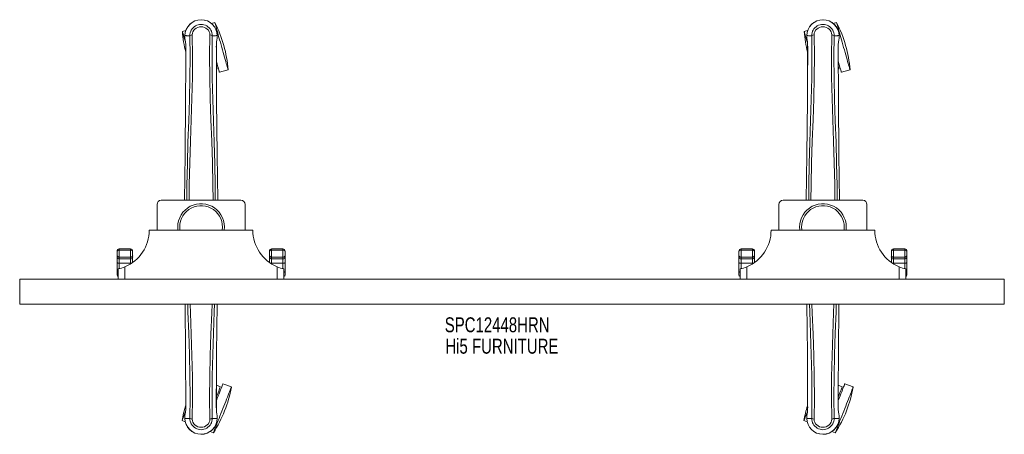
# Model space of a CAD drawing. Header units: inches. Extents: x 22.7 to 70.2, y 28.1 to 48.1.
import ezdxf

# ---------------------------------------------------------------- set-up
doc = ezdxf.new("R2010")
doc.units = ezdxf.units.IN
doc.header["$MEASUREMENT"] = 0
doc.linetypes.add('SLD-Solid', pattern=[0])
doc.layers.add('HI5-SYMBOLTEXT', color=5, linetype='SLD-Solid')
doc.styles.add('SLDTEXTSTYLE0', font='TXT', dxfattribs={"width": 0.75})

# ---------------------------------------------------------------- blocks, each defined once
blk = doc.blocks.new('SW_NOTE_0')
at = {"layer": 'HI5-SYMBOLTEXT', "color": 0, "char_height": 0.72, "attachment_point": 1, "style": 'SLDTEXTSTYLE0'}
for s, insert in [('SPC12448HRN', (0, 0.928)), ('Hi5 FURNITURE', (0.029, -0.107))]:
    blk.add_mtext(s, dxfattribs=dict(at, insert=insert))

msp = doc.modelspace()

# ---------------------------------------------------------------- linework, layer by layer
at = {"color": 7, "linetype": 'SLD-Solid', "lineweight": 15}
for p, q in [((32.087, 48.001), (31.926, 47.955)), ((62.087, 48.001), (61.926, 47.955)), ((30.689, 47.605), (30.528, 47.56)), ((60.689, 47.605), (60.528, 47.56)), ((30.648, 47.364), (30.648, 47.248)), ((30.652, 47.364), (30.648, 47.364)), ((30.648, 47.248), (30.648, 47.244)), ((30.65, 47.364), (30.65, 47.248)), ((30.705, 47.364), (30.652, 47.364)), ((30.728, 47.363), (30.705, 47.364)), ((30.887, 47.363), (30.728, 47.363)), ((31.005, 47.399), (31.004, 47.401)), ((31.851, 47.401), (31.851, 47.399)), ((32.127, 47.363), (31.969, 47.363)), ((32.15, 47.364), (32.127, 47.363)), ((32.204, 47.364), (32.15, 47.364)), ((32.208, 47.364), (32.204, 47.364)), ((32.206, 47.248), (32.206, 47.362)), ((32.207, 47.244), (32.208, 47.248)), ((32.208, 47.364), (32.208, 47.248)), ((60.648, 47.364), (60.648, 47.248)), ((60.652, 47.364), (60.648, 47.364)), ((60.648, 47.248), (60.648, 47.244)), ((60.65, 47.364), (60.65, 47.248)), ((60.705, 47.364), (60.652, 47.364)), ((60.728, 47.363), (60.705, 47.364)), ((60.887, 47.363), (60.728, 47.363)), ((61.005, 47.399), (61.004, 47.401)), ((61.851, 47.401), (61.851, 47.399)), ((62.127, 47.363), (61.969, 47.363)), ((62.15, 47.364), (62.127, 47.363)), ((62.204, 47.364), (62.15, 47.364)), ((62.208, 47.364), (62.204, 47.364)), ((62.206, 47.248), (62.206, 47.362)), ((62.207, 47.244), (62.208, 47.248)), ((62.208, 47.364), (62.208, 47.248)), ((30.691, 46.863), (30.688, 45.939)), ((30.692, 45.938), (30.692, 46.862)), ((32.164, 46.809), (32.164, 46.862)), ((32.165, 46.863), (32.165, 46.81)), ((60.691, 46.863), (60.688, 45.939)), ((60.692, 45.938), (60.692, 46.862)), ((62.164, 46.809), (62.164, 46.862)), ((62.165, 46.863), (62.165, 46.81)), ((32.169, 45.75), (32.206, 45.761)), ((32.317, 45.597), (32.734, 45.715)), ((62.169, 45.75), (62.206, 45.761)), ((62.317, 45.597), (62.734, 45.715)), ((29.303, 39.218), (29.303, 37.98)), ((29.503, 39.418), (33.353, 39.418)), ((33.553, 39.218), (33.553, 37.98)), ((59.303, 39.218), (59.303, 37.98)), ((59.503, 39.418), (63.353, 39.418)), ((63.553, 39.218), (63.553, 37.98)), ((28.928, 37.98), (33.928, 37.98)), ((58.928, 37.98), (63.928, 37.98)), ((28.028, 37.083), (27.478, 37.083)), ((27.478, 37.083), (27.478, 37.016)), ((28.028, 37.016), (28.028, 37.083)), ((35.378, 37.083), (34.828, 37.083)), ((34.828, 37.083), (34.828, 37.016)), ((35.378, 37.016), (35.378, 37.083)), ((58.028, 37.083), (57.478, 37.083)), ((57.478, 37.083), (57.478, 37.016)), ((58.028, 37.016), (58.028, 37.083)), ((65.378, 37.083), (64.828, 37.083)), ((64.828, 37.083), (64.828, 37.016)), ((65.378, 37.016), (65.378, 37.083)), ((27.378, 36.769), (27.378, 36.956)), ((27.378, 36.685), (27.378, 36.769)), ((27.378, 36.416), (27.378, 36.685)), ((27.478, 37.016), (27.478, 36.672)), ((28.028, 37.016), (27.478, 37.016)), ((27.478, 36.672), (28.028, 36.672)), ((27.478, 36.672), (27.478, 36.588)), ((27.478, 36.588), (28.028, 36.588)), ((27.478, 36.588), (27.478, 36.379)), ((28.028, 36.672), (28.028, 37.016)), ((28.028, 36.588), (28.028, 36.672)), ((28.028, 36.379), (28.028, 36.588)), ((28.128, 36.956), (28.128, 36.769)), ((28.128, 36.769), (28.128, 36.685)), ((28.128, 36.685), (28.128, 36.42)), ((34.728, 36.769), (34.728, 36.956)), ((34.728, 36.685), (34.728, 36.769)), ((34.728, 36.42), (34.728, 36.685)), ((34.828, 37.016), (34.828, 36.672)), ((35.378, 37.016), (34.828, 37.016)), ((35.378, 36.672), (34.828, 36.672)), ((34.828, 36.672), (34.828, 36.588)), ((35.378, 36.588), (34.828, 36.588)), ((34.828, 36.588), (34.828, 36.379)), ((35.378, 36.672), (35.378, 37.016)), ((35.378, 36.588), (35.378, 36.672)), ((35.378, 36.379), (35.378, 36.588)), ((35.478, 36.956), (35.478, 36.769)), ((35.478, 36.769), (35.478, 36.685)), ((35.478, 36.685), (35.478, 36.416)), ((57.378, 36.769), (57.378, 36.956)), ((57.378, 36.685), (57.378, 36.769)), ((57.378, 36.416), (57.378, 36.685)), ((57.478, 37.016), (57.478, 36.672)), ((58.028, 37.016), (57.478, 37.016)), ((57.478, 36.672), (58.028, 36.672)), ((57.478, 36.672), (57.478, 36.588)), ((57.478, 36.588), (58.028, 36.588)), ((57.478, 36.588), (57.478, 36.379)), ((58.028, 36.672), (58.028, 37.016)), ((58.028, 36.588), (58.028, 36.672)), ((58.028, 36.379), (58.028, 36.588)), ((58.128, 36.956), (58.128, 36.769)), ((58.128, 36.769), (58.128, 36.685)), ((58.128, 36.685), (58.128, 36.42)), ((64.728, 36.769), (64.728, 36.956)), ((64.728, 36.685), (64.728, 36.769)), ((64.728, 36.42), (64.728, 36.685)), ((64.828, 37.016), (64.828, 36.672)), ((65.378, 37.016), (64.828, 37.016)), ((65.378, 36.672), (64.828, 36.672)), ((64.828, 36.672), (64.828, 36.588)), ((65.378, 36.588), (64.828, 36.588)), ((64.828, 36.588), (64.828, 36.379)), ((65.378, 36.672), (65.378, 37.016)), ((65.378, 36.588), (65.378, 36.672)), ((65.378, 36.379), (65.378, 36.588)), ((65.478, 36.956), (65.478, 36.769)), ((65.478, 36.769), (65.478, 36.685)), ((65.478, 36.685), (65.478, 36.416)), ((27.378, 35.988), (27.378, 36.416)), ((27.428, 35.605), (27.428, 36.105)), ((28.028, 36.379), (27.478, 36.379)), ((27.478, 36.379), (27.478, 36.118)), ((27.752, 36.209), (27.752, 35.605)), ((28.028, 36.353), (28.028, 36.379)), ((35.378, 36.379), (34.828, 36.379)), ((34.828, 36.379), (34.828, 36.353)), ((35.104, 35.605), (35.104, 36.209)), ((35.378, 36.118), (35.378, 36.379)), ((35.428, 36.105), (35.428, 35.605)), ((35.478, 36.416), (35.478, 35.988)), ((57.378, 35.988), (57.378, 36.416)), ((57.428, 35.605), (57.428, 36.105)), ((58.028, 36.379), (57.478, 36.379)), ((57.478, 36.379), (57.478, 36.118)), ((57.752, 36.209), (57.752, 35.605)), ((58.028, 36.353), (58.028, 36.379)), ((65.378, 36.379), (64.828, 36.379)), ((64.828, 36.379), (64.828, 36.353)), ((65.104, 35.605), (65.104, 36.209)), ((65.378, 36.118), (65.378, 36.379)), ((65.428, 36.105), (65.428, 35.605)), ((65.478, 36.416), (65.478, 35.988)), ((27.378, 35.83), (27.378, 35.988)), ((35.478, 35.988), (35.478, 35.83)), ((57.378, 35.83), (57.378, 35.988)), ((65.478, 35.988), (65.478, 35.83)), ((22.678, 35.605), (22.678, 34.402)), ((70.178, 35.605), (22.678, 35.605)), ((70.178, 35.605), (70.178, 34.402)), ((70.178, 34.402), (22.678, 34.402)), ((32.358, 30.416), (32.169, 30.49)), ((32.888, 30.41), (32.485, 30.568)), ((62.358, 30.416), (62.169, 30.49)), ((62.888, 30.41), (62.485, 30.568)), ((32.164, 30.322), (32.164, 29.398)), ((32.165, 29.398), (32.168, 30.322)), ((62.164, 30.322), (62.164, 29.398)), ((62.165, 29.398), (62.168, 30.322)), ((30.691, 29.398), (30.691, 29.451)), ((30.692, 29.452), (30.692, 29.398)), ((60.691, 29.398), (60.691, 29.451)), ((60.692, 29.452), (60.692, 29.398)), ((30.648, 29.017), (30.648, 29.013)), ((30.648, 28.897), (30.648, 29.013)), ((30.65, 29.013), (30.65, 28.898)), ((32.206, 28.897), (32.206, 29.013)), ((32.208, 29.013), (32.207, 29.017)), ((32.208, 28.897), (32.208, 29.013)), ((60.648, 29.017), (60.648, 29.013)), ((60.648, 28.897), (60.648, 29.013)), ((60.65, 29.013), (60.65, 28.898)), ((62.206, 28.897), (62.206, 29.013)), ((62.208, 29.013), (62.207, 29.017)), ((62.208, 28.897), (62.208, 29.013)), ((30.512, 28.79), (30.668, 28.729)), ((30.648, 28.897), (30.652, 28.897)), ((30.652, 28.897), (30.705, 28.897)), ((30.705, 28.897), (30.728, 28.897)), ((30.728, 28.897), (30.887, 28.897)), ((31.004, 28.86), (31.005, 28.862)), ((31.851, 28.862), (31.851, 28.86)), ((31.969, 28.897), (32.127, 28.897)), ((32.127, 28.897), (32.15, 28.897)), ((32.15, 28.897), (32.204, 28.897)), ((32.204, 28.897), (32.208, 28.897)), ((60.512, 28.79), (60.668, 28.729)), ((60.648, 28.897), (60.652, 28.897)), ((60.652, 28.897), (60.705, 28.897)), ((60.705, 28.897), (60.728, 28.897)), ((60.728, 28.897), (60.887, 28.897)), ((61.004, 28.86), (61.005, 28.862)), ((61.851, 28.862), (61.851, 28.86)), ((61.969, 28.897), (62.127, 28.897)), ((62.127, 28.897), (62.15, 28.897)), ((62.15, 28.897), (62.204, 28.897)), ((62.204, 28.897), (62.208, 28.897)), ((31.864, 28.26), (32.021, 28.199)), ((61.864, 28.26), (62.021, 28.199))]:
    msp.add_line(p, q, dxfattribs=at)
at = {"color": 7, "linetype": 'SLD-Solid', "lineweight": 15, "flags": 128}
for points in [[(32.087, 48.001), (32.089, 47.994), (32.095, 47.974), (32.104, 47.941), (32.117, 47.895), (32.134, 47.837), (32.153, 47.768), (32.176, 47.688), (32.201, 47.598), (32.229, 47.499), (32.259, 47.393), (32.291, 47.281), (32.324, 47.164), (32.358, 47.043), (32.393, 46.92), (32.428, 46.796), (32.463, 46.673), (32.497, 46.552), (32.53, 46.435), (32.562, 46.323), (32.592, 46.217), (32.62, 46.118), (32.645, 46.028), (32.668, 45.948), (32.687, 45.879), (32.704, 45.821), (32.717, 45.775), (32.726, 45.742), (32.732, 45.722), (32.734, 45.715)], [(62.087, 48.001), (62.089, 47.994), (62.095, 47.974), (62.104, 47.941), (62.117, 47.895), (62.134, 47.837), (62.153, 47.768), (62.176, 47.688), (62.201, 47.598), (62.229, 47.499), (62.259, 47.393), (62.291, 47.281), (62.324, 47.164), (62.358, 47.043), (62.393, 46.92), (62.428, 46.796), (62.463, 46.673), (62.497, 46.552), (62.53, 46.435), (62.562, 46.323), (62.592, 46.217), (62.62, 46.118), (62.645, 46.028), (62.668, 45.948), (62.687, 45.879), (62.704, 45.821), (62.717, 45.775), (62.726, 45.742), (62.732, 45.722), (62.734, 45.715)], [(30.528, 47.56), (30.529, 47.553), (30.535, 47.533), (30.544, 47.5), (30.557, 47.454), (30.574, 47.396), (30.593, 47.327), (30.616, 47.247), (30.642, 47.157), (30.669, 47.058), (30.684, 47.006)], [(31.004, 47.401), (31.01, 47.478), (31.034, 47.552), (31.073, 47.621), (31.126, 47.681), (31.191, 47.729), (31.265, 47.765), (31.345, 47.787), (31.428, 47.795), (31.511, 47.787), (31.591, 47.765), (31.665, 47.729), (31.73, 47.681), (31.783, 47.621), (31.822, 47.552), (31.845, 47.478), (31.851, 47.401)], [(60.528, 47.56), (60.529, 47.553), (60.535, 47.533), (60.544, 47.5), (60.557, 47.454), (60.574, 47.396), (60.593, 47.327), (60.616, 47.247), (60.642, 47.157), (60.669, 47.058), (60.684, 47.006)], [(61.004, 47.401), (61.01, 47.478), (61.034, 47.552), (61.073, 47.621), (61.126, 47.681), (61.191, 47.729), (61.265, 47.765), (61.345, 47.787), (61.428, 47.795), (61.511, 47.787), (61.591, 47.765), (61.665, 47.729), (61.73, 47.681), (61.783, 47.621), (61.822, 47.552), (61.845, 47.478), (61.851, 47.401)], [(30.648, 47.248), (30.661, 47.151), (30.677, 47.074)], [(30.648, 47.244), (30.66, 47.154), (30.679, 47.063)], [(30.677, 47.074), (30.677, 47.068), (30.679, 47.063)], [(30.743, 39.418), (30.748, 40.13), (30.767, 41.175), (30.796, 42.217), (30.831, 43.255), (30.866, 44.289), (30.891, 45.318), (30.899, 46.343), (30.887, 47.363)], [(30.851, 39.418), (30.858, 40.183), (30.879, 41.226), (30.911, 42.265), (30.949, 43.301), (30.985, 44.332), (31.011, 45.359), (31.019, 46.381), (31.005, 47.398)], [(32.004, 39.418), (31.998, 40.183), (31.977, 41.226), (31.945, 42.266), (31.907, 43.301), (31.871, 44.333), (31.845, 45.359), (31.837, 46.381), (31.851, 47.398)], [(32.113, 39.418), (32.108, 40.13), (32.089, 41.175), (32.06, 42.217), (32.024, 43.255), (31.99, 44.289), (31.965, 45.318), (31.956, 46.343), (31.969, 47.363)], [(32.177, 47.063), (32.194, 47.143), (32.207, 47.244)], [(32.177, 47.063), (32.179, 47.068), (32.179, 47.074)], [(32.208, 47.248), (32.195, 47.151), (32.179, 47.074)], [(32.206, 47.363), (32.207, 47.364), (32.208, 47.364), (32.208, 47.364)], [(60.648, 47.248), (60.661, 47.151), (60.677, 47.074)], [(60.648, 47.244), (60.66, 47.154), (60.679, 47.063)], [(60.677, 47.074), (60.677, 47.068), (60.679, 47.063)], [(60.743, 39.418), (60.748, 40.13), (60.767, 41.175), (60.796, 42.217), (60.831, 43.255), (60.866, 44.289), (60.891, 45.318), (60.899, 46.343), (60.887, 47.363)], [(60.851, 39.418), (60.858, 40.183), (60.879, 41.226), (60.911, 42.265), (60.949, 43.301), (60.985, 44.332), (61.011, 45.359), (61.019, 46.381), (61.005, 47.398)], [(62.004, 39.418), (61.998, 40.183), (61.977, 41.226), (61.945, 42.266), (61.907, 43.301), (61.871, 44.333), (61.845, 45.359), (61.837, 46.381), (61.851, 47.398)], [(62.113, 39.418), (62.108, 40.13), (62.089, 41.175), (62.06, 42.217), (62.024, 43.255), (61.99, 44.289), (61.965, 45.318), (61.956, 46.343), (61.969, 47.363)], [(62.177, 47.063), (62.194, 47.143), (62.207, 47.244)], [(62.177, 47.063), (62.179, 47.068), (62.179, 47.074)], [(62.208, 47.248), (62.195, 47.151), (62.179, 47.074)], [(62.206, 47.363), (62.207, 47.364), (62.208, 47.364), (62.208, 47.364)], [(30.691, 46.863), (30.69, 46.863), (30.691, 46.862), (30.692, 46.862)], [(32.163, 46.862), (32.165, 46.862), (32.166, 46.863), (32.165, 46.863)], [(32.165, 46.81), (32.173, 44.24), (32.201, 41.615), (32.229, 39.418)], [(60.691, 46.863), (60.69, 46.863), (60.691, 46.862), (60.692, 46.862)], [(62.163, 46.862), (62.165, 46.862), (62.166, 46.863), (62.165, 46.863)], [(62.165, 46.81), (62.173, 44.24), (62.201, 41.615), (62.229, 39.418)], [(32.168, 46.125), (32.175, 46.099), (32.203, 46), (32.228, 45.911), (32.251, 45.83), (32.271, 45.761), (32.287, 45.703), (32.3, 45.657), (32.309, 45.624), (32.315, 45.604), (32.317, 45.597)], [(62.168, 46.125), (62.175, 46.099), (62.203, 46), (62.228, 45.911), (62.251, 45.83), (62.271, 45.761), (62.287, 45.703), (62.3, 45.657), (62.309, 45.624), (62.315, 45.604), (62.317, 45.597)], [(30.688, 45.939), (30.682, 44.24), (30.655, 41.615), (30.627, 39.418)], [(32.169, 45.889), (32.18, 45.852), (32.192, 45.81), (32.2, 45.78), (32.205, 45.764), (32.206, 45.761)], [(60.688, 45.939), (60.682, 44.24), (60.655, 41.615), (60.627, 39.418)], [(62.169, 45.889), (62.18, 45.852), (62.192, 45.81), (62.2, 45.78), (62.205, 45.764), (62.206, 45.761)], [(30.303, 38.13), (30.31, 38.004), (30.313, 37.98)], [(30.398, 38.13), (30.405, 38.011), (30.409, 37.98)], [(60.303, 38.13), (60.31, 38.004), (60.313, 37.98)], [(60.398, 38.13), (60.405, 38.011), (60.409, 37.98)], [(27.478, 37.016), (27.472, 37.016), (27.452, 37.014), (27.436, 37.01), (27.408, 36.998), (27.406, 36.997), (27.392, 36.986), (27.381, 36.969), (27.379, 36.963), (27.378, 36.959), (27.378, 36.958), (27.378, 36.957), (27.378, 36.957), (27.378, 36.956), (27.378, 36.956)], [(28.128, 36.956), (28.128, 36.956), (28.128, 36.957), (28.128, 36.957), (28.128, 36.958), (28.128, 36.959), (28.127, 36.963), (28.125, 36.969), (28.114, 36.986), (28.1, 36.997), (28.098, 36.998), (28.07, 37.01), (28.054, 37.014), (28.034, 37.016), (28.028, 37.016)], [(34.828, 37.016), (34.822, 37.016), (34.802, 37.014), (34.786, 37.01), (34.758, 36.998), (34.756, 36.997), (34.742, 36.986), (34.731, 36.969), (34.729, 36.963), (34.728, 36.959), (34.728, 36.958), (34.728, 36.957), (34.728, 36.957), (34.728, 36.956), (34.728, 36.956)], [(35.478, 36.956), (35.478, 36.956), (35.478, 36.957), (35.478, 36.957), (35.478, 36.958), (35.478, 36.959), (35.477, 36.963), (35.475, 36.969), (35.464, 36.986), (35.45, 36.997), (35.448, 36.998), (35.42, 37.01), (35.404, 37.014), (35.384, 37.016), (35.378, 37.016)], [(57.478, 37.016), (57.472, 37.016), (57.452, 37.014), (57.436, 37.01), (57.408, 36.998), (57.406, 36.997), (57.392, 36.986), (57.381, 36.969), (57.379, 36.963), (57.378, 36.959), (57.378, 36.958), (57.378, 36.957), (57.378, 36.957), (57.378, 36.956), (57.378, 36.956)], [(58.128, 36.956), (58.128, 36.956), (58.128, 36.957), (58.128, 36.957), (58.128, 36.958), (58.128, 36.959), (58.127, 36.963), (58.125, 36.969), (58.114, 36.986), (58.1, 36.997), (58.098, 36.998), (58.07, 37.01), (58.054, 37.014), (58.034, 37.016), (58.028, 37.016)], [(64.828, 37.016), (64.822, 37.016), (64.802, 37.014), (64.786, 37.01), (64.758, 36.998), (64.756, 36.997), (64.742, 36.986), (64.731, 36.969), (64.729, 36.963), (64.728, 36.959), (64.728, 36.958), (64.728, 36.957), (64.728, 36.957), (64.728, 36.956), (64.728, 36.956)], [(65.478, 36.956), (65.478, 36.956), (65.478, 36.957), (65.478, 36.957), (65.478, 36.958), (65.478, 36.959), (65.477, 36.963), (65.475, 36.969), (65.464, 36.986), (65.45, 36.997), (65.448, 36.998), (65.42, 37.01), (65.404, 37.014), (65.384, 37.016), (65.378, 37.016)], [(27.378, 36.416), (27.38, 36.409), (27.386, 36.402), (27.395, 36.395), (27.407, 36.39), (27.422, 36.385), (27.44, 36.382), (27.458, 36.38), (27.478, 36.379)], [(35.378, 36.379), (35.397, 36.38), (35.416, 36.382), (35.433, 36.385), (35.449, 36.39), (35.461, 36.395), (35.47, 36.402), (35.476, 36.409), (35.478, 36.416)], [(57.378, 36.416), (57.38, 36.409), (57.386, 36.402), (57.395, 36.395), (57.407, 36.39), (57.422, 36.385), (57.44, 36.382), (57.458, 36.38), (57.478, 36.379)], [(65.378, 36.379), (65.397, 36.38), (65.416, 36.382), (65.433, 36.385), (65.449, 36.39), (65.461, 36.395), (65.47, 36.402), (65.476, 36.409), (65.478, 36.416)], [(27.378, 35.988), (27.38, 35.981), (27.386, 35.974), (27.395, 35.968), (27.407, 35.962), (27.422, 35.958), (27.428, 35.957)], [(35.428, 35.957), (35.433, 35.958), (35.449, 35.962), (35.461, 35.968), (35.47, 35.974), (35.476, 35.981), (35.478, 35.988)], [(57.378, 35.988), (57.38, 35.981), (57.386, 35.974), (57.395, 35.968), (57.407, 35.962), (57.422, 35.958), (57.428, 35.957)], [(65.428, 35.957), (65.433, 35.958), (65.449, 35.962), (65.461, 35.968), (65.47, 35.974), (65.476, 35.981), (65.478, 35.988)], [(30.691, 29.451), (30.682, 32.021), (30.658, 34.402)], [(30.786, 34.402), (30.796, 34.044), (30.831, 33.006), (30.866, 31.972), (30.891, 30.942), (30.899, 29.917), (30.887, 28.897)], [(30.899, 34.402), (30.911, 33.995), (30.949, 32.959), (30.985, 31.928), (31.011, 30.901), (31.019, 29.879), (31.005, 28.863)], [(31.957, 34.402), (31.945, 33.995), (31.907, 32.96), (31.871, 31.929), (31.845, 30.902), (31.837, 29.88), (31.851, 28.863)], [(32.07, 34.402), (32.06, 34.044), (32.024, 33.006), (31.99, 31.972), (31.965, 30.942), (31.956, 29.917), (31.969, 28.897)], [(32.168, 30.322), (32.173, 32.021), (32.198, 34.402)], [(60.691, 29.451), (60.682, 32.021), (60.658, 34.402)], [(60.786, 34.402), (60.796, 34.044), (60.831, 33.006), (60.866, 31.972), (60.891, 30.942), (60.899, 29.917), (60.887, 28.897)], [(60.899, 34.402), (60.911, 33.995), (60.949, 32.959), (60.985, 31.928), (61.011, 30.901), (61.019, 29.879), (61.005, 28.863)], [(61.957, 34.402), (61.945, 33.995), (61.907, 32.96), (61.871, 31.929), (61.845, 30.902), (61.837, 29.88), (61.851, 28.863)], [(62.07, 34.402), (62.06, 34.044), (62.024, 33.006), (61.99, 31.972), (61.965, 30.942), (61.956, 29.917), (61.969, 28.897)], [(62.168, 30.322), (62.173, 32.021), (62.198, 34.402)], [(32.021, 28.199), (32.024, 28.205), (32.031, 28.224), (32.044, 28.256), (32.061, 28.301), (32.083, 28.357), (32.109, 28.424), (32.14, 28.502), (32.174, 28.588), (32.211, 28.684), (32.251, 28.786), (32.294, 28.895), (32.339, 29.008), (32.384, 29.125), (32.431, 29.244), (32.478, 29.364), (32.525, 29.483), (32.57, 29.6), (32.615, 29.713), (32.657, 29.822), (32.698, 29.925), (32.735, 30.02), (32.769, 30.107), (32.799, 30.184), (32.826, 30.252), (32.848, 30.308), (32.865, 30.352), (32.878, 30.384), (32.885, 30.403), (32.888, 30.41)], [(32.164, 29.751), (32.167, 29.758), (32.212, 29.871), (32.254, 29.98), (32.294, 30.083), (32.332, 30.178), (32.366, 30.265), (32.396, 30.342), (32.423, 30.41), (32.445, 30.466), (32.462, 30.51), (32.474, 30.542), (32.482, 30.561), (32.485, 30.568)], [(32.358, 30.416), (32.357, 30.413), (32.351, 30.398), (32.34, 30.369), (32.323, 30.328), (32.303, 30.275), (32.277, 30.21), (32.248, 30.136), (32.215, 30.051), (32.179, 29.959), (32.164, 29.921)], [(62.021, 28.199), (62.024, 28.205), (62.031, 28.224), (62.044, 28.256), (62.061, 28.301), (62.083, 28.357), (62.109, 28.424), (62.14, 28.502), (62.174, 28.588), (62.211, 28.684), (62.251, 28.786), (62.294, 28.895), (62.339, 29.008), (62.384, 29.125), (62.431, 29.244), (62.478, 29.364), (62.525, 29.483), (62.57, 29.6), (62.615, 29.713), (62.657, 29.822), (62.698, 29.925), (62.735, 30.02), (62.769, 30.107), (62.799, 30.184), (62.826, 30.252), (62.848, 30.308), (62.865, 30.352), (62.878, 30.384), (62.885, 30.403), (62.888, 30.41)], [(62.164, 29.751), (62.167, 29.758), (62.212, 29.871), (62.254, 29.98), (62.294, 30.083), (62.332, 30.178), (62.366, 30.265), (62.396, 30.342), (62.423, 30.41), (62.445, 30.466), (62.462, 30.51), (62.474, 30.542), (62.482, 30.561), (62.485, 30.568)], [(62.358, 30.416), (62.357, 30.413), (62.351, 30.398), (62.34, 30.369), (62.323, 30.328), (62.303, 30.275), (62.277, 30.21), (62.248, 30.136), (62.215, 30.051), (62.179, 29.959), (62.164, 29.921)], [(30.512, 28.79), (30.514, 28.797), (30.522, 28.816), (30.534, 28.848), (30.552, 28.892), (30.574, 28.948), (30.6, 29.016), (30.631, 29.093), (30.665, 29.18), (30.681, 29.222)], [(30.679, 29.198), (30.662, 29.118), (30.648, 29.017)], [(30.648, 29.013), (30.661, 29.11), (30.677, 29.187)], [(30.679, 29.198), (30.677, 29.192), (30.677, 29.187)], [(30.692, 29.398), (30.691, 29.398), (30.69, 29.398), (30.691, 29.398)], [(32.165, 29.398), (32.166, 29.398), (32.165, 29.398), (32.164, 29.398)], [(32.179, 29.187), (32.179, 29.192), (32.177, 29.198)], [(32.207, 29.017), (32.196, 29.107), (32.177, 29.198)], [(32.208, 29.013), (32.195, 29.11), (32.179, 29.187)], [(60.512, 28.79), (60.514, 28.797), (60.522, 28.816), (60.534, 28.848), (60.552, 28.892), (60.574, 28.948), (60.6, 29.016), (60.631, 29.093), (60.665, 29.18), (60.681, 29.222)], [(60.679, 29.198), (60.662, 29.118), (60.648, 29.017)], [(60.648, 29.013), (60.661, 29.11), (60.677, 29.187)], [(60.679, 29.198), (60.677, 29.192), (60.677, 29.187)], [(60.692, 29.398), (60.691, 29.398), (60.69, 29.398), (60.691, 29.398)], [(62.165, 29.398), (62.166, 29.398), (62.165, 29.398), (62.164, 29.398)], [(62.179, 29.187), (62.179, 29.192), (62.177, 29.198)], [(62.207, 29.017), (62.196, 29.107), (62.177, 29.198)], [(62.208, 29.013), (62.195, 29.11), (62.179, 29.187)], [(30.65, 28.897), (30.649, 28.897), (30.648, 28.897), (30.648, 28.897)], [(31.851, 28.86), (31.845, 28.783), (31.822, 28.709), (31.783, 28.64), (31.73, 28.58), (31.665, 28.531), (31.591, 28.495), (31.511, 28.473), (31.428, 28.466), (31.345, 28.473), (31.265, 28.495), (31.191, 28.531), (31.126, 28.58), (31.073, 28.64), (31.034, 28.709), (31.01, 28.783), (31.004, 28.86)], [(60.65, 28.897), (60.649, 28.897), (60.648, 28.897), (60.648, 28.897)], [(61.851, 28.86), (61.845, 28.783), (61.822, 28.709), (61.783, 28.64), (61.73, 28.58), (61.665, 28.531), (61.591, 28.495), (61.511, 28.473), (61.428, 28.466), (61.345, 28.473), (61.265, 28.495), (61.191, 28.531), (61.126, 28.58), (61.073, 28.64), (61.034, 28.709), (61.01, 28.783), (61.004, 28.86)]]:
    msp.add_lwpolyline(points, dxfattribs=at)
at = {"color": 7, "linetype": 'SLD-Solid', "lineweight": 15}
for centre, radius, start, end in [((31.428, 47.354), 0.78, 0, 179.3038), ((31.428, 47.354), 0.78, 0.7166, 179.2834), ((26.723, 45.25), 6.029, 4.4296, 27.1497), ((61.428, 47.354), 0.78, 0, 179.3038), ((61.428, 47.354), 0.78, 0.7166, 179.2834), ((56.723, 45.25), 6.029, 4.4296, 27.1497), ((36.538, 48.025), 6.029, 184.4296, 194.0036), ((31.428, 47.369), 0.541, 359.3503, 180.6497), ((66.538, 48.025), 6.029, 184.4296, 194.0036), ((61.428, 47.369), 0.541, 359.3502, 180.6498), ((30.678, 47.248), 0.03, 180.0028, 185.051), ((29.504, 46.893), 1.187, 358.573, 8.7876), ((31.006, 47.177), 0.221, 90.3088, 122.519), ((31.846, 47.166), 0.233, 58.0405, 88.5916), ((33.352, 46.893), 1.187, 171.2126, 181.4269), ((60.678, 47.248), 0.03, 180.0028, 185.051), ((59.504, 46.893), 1.187, 358.5718, 8.79), ((61.006, 47.177), 0.221, 90.3089, 122.5192), ((61.846, 47.166), 0.233, 58.0393, 88.5925), ((63.352, 46.893), 1.187, 171.2121, 181.4271), ((29.503, 39.218), 0.2, 90, 180), ((31.428, 38.13), 1.125, 352.3377, 180), ((31.428, 38.13), 1.03, 351.6262, 180), ((33.353, 39.218), 0.2, 0, 90), ((59.503, 39.218), 0.2, 90, 180), ((61.428, 38.13), 1.125, 352.3377, 180), ((61.428, 38.13), 1.03, 351.6262, 180), ((63.353, 39.218), 0.2, 0, 90), ((27.005, 37.981), 1.923, 292.8533, 359.9777), ((35.85, 37.981), 1.923, 180.0132, 247.1557), ((57.005, 37.981), 1.923, 292.8534, 359.9776), ((65.85, 37.981), 1.923, 180.0133, 247.1557), ((27.497, 36.963), 0.119, 99.2201, 183.3319), ((28.009, 36.963), 0.119, 356.6676, 80.7803), ((34.847, 36.963), 0.119, 99.2176, 183.3344), ((35.359, 36.963), 0.119, 356.6656, 80.7824), ((57.497, 36.963), 0.119, 99.2239, 183.328), ((58.009, 36.963), 0.119, 356.6676, 80.7805), ((64.847, 36.963), 0.119, 99.2195, 183.3324), ((65.359, 36.963), 0.119, 356.6717, 80.7764), ((27.476, 36.77), 0.0982, 180.689, 271.063), ((27.476, 36.687), 0.0983, 181.0036, 270.9699), ((28.03, 36.77), 0.0982, 268.936, 359.312), ((28.03, 36.687), 0.0983, 269.0301, 358.9964), ((34.826, 36.77), 0.0981, 180.6673, 271.0846), ((34.826, 36.687), 0.0983, 181.0023, 270.9713), ((35.38, 36.77), 0.0981, 268.9154, 359.3327), ((35.38, 36.687), 0.0983, 269.0287, 358.9977), ((57.476, 36.77), 0.0982, 180.6884, 271.0638), ((57.476, 36.687), 0.0984, 181.004, 270.9697), ((58.03, 36.77), 0.0982, 268.9362, 359.3117), ((58.03, 36.687), 0.0984, 269.0301, 358.9962), ((64.826, 36.77), 0.0982, 180.6883, 271.0638), ((64.826, 36.687), 0.0984, 181.0038, 270.9699), ((65.38, 36.77), 0.0982, 268.9362, 359.3117), ((65.38, 36.687), 0.0984, 269.0303, 358.996), ((27.006, 37.98), 1.922, 282.6804, 292.8309), ((28.029, 36.626), 0.247, 269.7734, 280.767), ((34.827, 36.626), 0.247, 259.2341, 270.226), ((35.851, 37.983), 1.925, 247.1767, 257.3117), ((57.006, 37.98), 1.922, 282.6805, 292.8309), ((58.029, 36.626), 0.247, 269.7739, 280.7662), ((64.827, 36.626), 0.247, 259.2336, 270.2262), ((65.851, 37.983), 1.925, 247.1767, 257.3119), ((27.478, 35.83), 0.1, 180, 240), ((35.378, 35.83), 0.1, 300, 0), ((57.478, 35.83), 0.1, 180, 240), ((65.378, 35.83), 0.1, 300, 0), ((26.952, 31.461), 6.029, 338.5953, 349.9553), ((56.952, 31.461), 6.029, 338.5953, 349.9553), ((36.448, 27.739), 6.029, 162.95, 169.9553), ((66.448, 27.739), 6.029, 162.95, 169.9553), ((29.504, 29.368), 1.187, 351.2125, 1.4269), ((26.952, 31.461), 6.029, 327.2352, 338.5953), ((33.352, 29.368), 1.187, 178.5706, 188.7912), ((32.178, 29.013), 0.03, 0.0028, 5.051), ((59.504, 29.368), 1.187, 351.2123, 1.427), ((56.952, 31.461), 6.029, 327.2352, 338.5953), ((63.352, 29.368), 1.187, 178.5717, 188.7901), ((62.178, 29.013), 0.03, 0.0028, 5.051), ((31.428, 28.906), 0.78, 180, 359.3038), ((31.428, 28.906), 0.78, 180.7166, 359.2834), ((31.01, 29.095), 0.233, 238.0385, 268.593), ((31.428, 28.891), 0.541, 179.3501, 0.6499), ((31.85, 29.084), 0.221, 270.3104, 302.518), ((61.428, 28.906), 0.78, 180, 359.3038), ((61.428, 28.906), 0.78, 180.7166, 359.2834), ((61.01, 29.095), 0.233, 238.0383, 268.5934), ((61.428, 28.891), 0.541, 179.3501, 0.6499), ((61.85, 29.084), 0.221, 270.3104, 302.5182)]:
    msp.add_arc(centre, radius, start, end, dxfattribs=at)

# ---------------------------------------------------------------- block references
at = {"layer": 'HI5-SYMBOLTEXT', "color": 5}
msp.add_blockref('SW_NOTE_0', (43.183, 32.844), dxfattribs=at)

doc.saveas('drawing.dxf')
